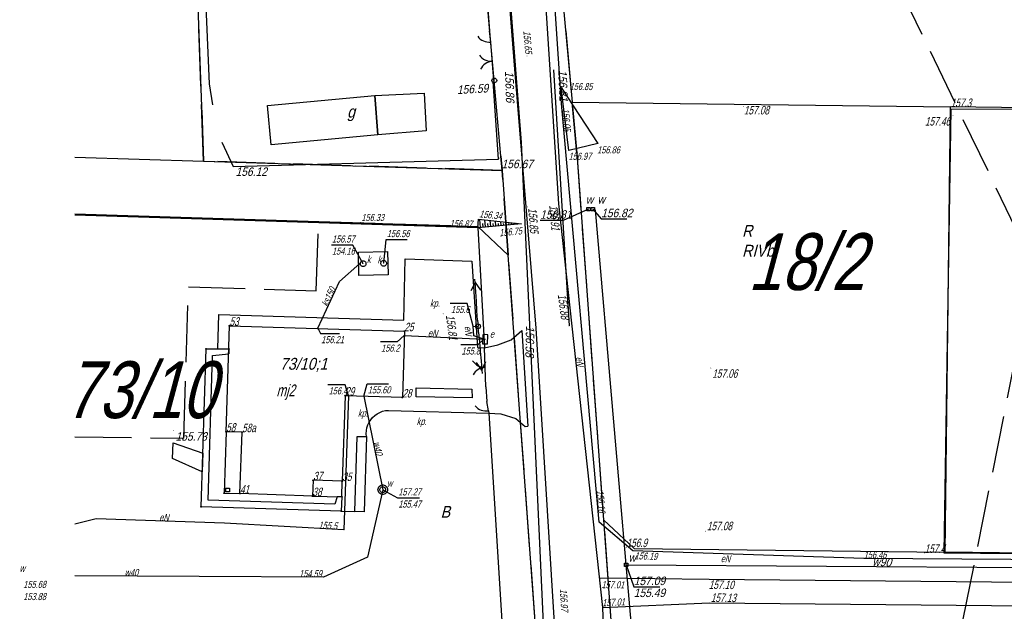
# Model space of a CAD drawing. Header units: metres. Extents: x 6582395 to 6583921, y 5752654 to 5753685.
# Tile 21 of 42: x 6582995 to 6583099, y 5753392 to 5753454. Entities that reach past the tile are written whole.
import ezdxf
from ezdxf.enums import TextEntityAlignment as Align

# ---------------------------------------------------------------- set-up
doc = ezdxf.new("R2010")
doc.units = ezdxf.units.M
doc.header["$LTSCALE"] = 2
for name, pattern in [('1.0_0.5', [38.1, 25.4, -12.7]), ('1.5_0.5', [50.8, 38.1, -12.7]), ('GESTRICHELT', [4, 3, -1]), ('mz1.0_0.5', [38.1, 25.4, -12.7]), ('mz1.25_0.5', [44.45, 31.75, -12.7]), ('mz2.0_0.5', [63.5, 50.8, -12.7])]:
    doc.linetypes.add(name, pattern=pattern)
for name, color, linetype in [('000 Inne (niezydentyfikowane)', 7, 'Continuous'), ('209-Opis konturu klasyfikacyjnego', 7, 'Continuous'), ('210-Oznaczenie użytku', 7, 'Continuous'), ('211-Nr działki', 7, 'Continuous'), ('217-Granica konturu klasyfikcyjnego', 7, 'Continuous'), ('218-Granica użytku', 7, 'Continuous'), ('219-Linia granicy', 7, 'Continuous'), ('312-Budynek (powierzchnia)', 7, 'Continuous'), ('312-Funkcja i liczba kondygnacji', 7, 'Continuous'), ('312-Numer ewidencyjny budynku', 7, 'Continuous'), ('312-Numer ewidencyjny budynku-Atr124', 7, 'Continuous'), ('352-schody (powierzchnia)', 7, 'Continuous'), ('403-Punkt określonej wysokości', 7, 'Continuous'), ('403-Punkt określonej wysokości - rzędna', 7, 'Continuous'), ('403-Punkt określonej wysokości-Atr2', 7, 'Continuous'), ('420-Krawędź jezdni', 7, 'Continuous'), ('507-Zasuwa liniowa-SW', 7, 'Continuous'), ('510-Podpora jednosłupowa symb.-SEPOW', 7, 'Continuous'), ('581-Atrybuty opisowe-SWPOD', 7, 'Continuous'), ('581-Oś przewodu-SWPOD', 7, 'Continuous'), ('801-Punkt określonej wysokości', 7, 'Continuous'), ('801-Punkt określonej wysokości-Atr2', 7, 'Continuous'), ('brama (linia)', 7, 'Continuous'), ('brama (linia) - symbol', 7, 'Continuous'), ('furtka (linia)', 7, 'Continuous'), ('furtka (linia) - symbol', 7, 'Continuous'), ('jezdnia (powierzchnia)', 7, 'Continuous'), ('komora podziemna - przewód kanalizacyjny (powierzchnia)', 7, 'Continuous'), ('las mieszany (powierzchnia)', 7, 'Continuous'), ('nawis - blok budynku (powierzchnia)', 7, 'Continuous'), ('ogrodzenie trwałe (linia)', 7, 'Continuous'), ('Opis i rzędna armatury niezident.-SW', 7, 'Continuous'), ('plac (powierzchnia)', 7, 'Continuous'), ('plac (powierzchnia)-Atr17', 7, 'Continuous'), ('podpora (powierzchnia)', 7, 'Continuous'), ('przewód elektroenergetyczny (linia)', 7, 'Continuous'), ('przewód elektroenergetyczny (linia)-Atr1', 7, 'Continuous'), ('przewód elektroenergetyczny niskiego napięcia (linia) - symbol', 7, 'Continuous'), ('przewód kanalizacyjny (linia)', 7, 'Continuous'), ('przewód kanalizacyjny (linia)-Atr1', 7, 'Continuous'), ('przewód telekomunikacyjny (linia)', 7, 'Continuous'), ('przewód wodociągowy (linia)', 7, 'Continuous'), ('przewód wodociągowy (linia)-Atr1', 7, 'Continuous'), ('Punkt budynku', 7, 'Continuous'), ('Punkt budynku-Atr103', 7, 'Continuous'), ('punkt o określonej wysokości (sieć elektroenergetyczna)', 7, 'Continuous'), ('punkt o określonej wysokości (sieć elektroenergetyczna)-Atr2', 7, 'Continuous'), ('punkt o określonej wysokości (sieć elektroenergetyczna)-Atr3', 7, 'Continuous'), ('punkt o określonej wysokości (sieć kanalizacyjna)', 7, 'Continuous'), ('punkt o określonej wysokości (sieć kanalizacyjna)-Atr2', 7, 'Continuous'), ('punkt o określonej wysokości (sieć kanalizacyjna)-Atr3', 7, 'Continuous'), ('punkt o określonej wysokości (sieć wodociągowa)', 7, 'Continuous'), ('punkt o określonej wysokości (sieć wodociągowa)-Atr2', 7, 'Continuous'), ('punkt o określonej wysokości (sieć wodociągowa)-Atr3', 7, 'Continuous'), ('punkt wysokościowy sztuczny', 7, 'Continuous'), ('punkt wysokościowy sztuczny-Atr2', 7, 'Continuous'), ('skarpa nieumocniona (powierzchnia)', 7, 'Continuous'), ('studzienka - przewód wodociągowy (powierzchnia)', 7, 'Continuous'), ('szafa kablowa (punkt)', 7, 'Continuous'), ('szafa kablowa (punkt)-Atr17', 7, 'Continuous'), ('słup (punkt)', 7, 'Continuous'), ('taras (powierzchnia)', 7, 'Continuous'), ('właz - siec kanalizacyjna (powierzchnia)', 7, 'Continuous'), ('właz - siec kanalizacyjna (powierzchnia)-Atr17', 7, 'Continuous'), ('właz - siec wodociągowa (powierzchnia)', 7, 'Continuous'), ('właz - siec wodociągowa (powierzchnia)-Atr17', 7, 'Continuous')]:
    doc.layers.add(name, color=color, linetype=linetype)
doc.styles.add('STIL4', font='txt')
doc.linetypes.add('902-500', pattern='A,95.25,0,[2,014 Plan fotowoltaika Florentynow Mariampol zal 1.shx,S=0.058796,R=0,X=0,Y=0],95.25', length=190.5)

# ---------------------------------------------------------------- blocks, each defined once
blk = doc.blocks.new('PUNKTBUD')
blk.add_circle((0, 0), 0.045)
blk = doc.blocks.new('*U5', base_point=(6583014.29, 5753402.24))
at = {"layer": 'taras (powierzchnia)'}
for p, q in [((6583014.29, 5753402.71), (6583014.81, 5753419.38)), ((6583014.81, 5753419.38), (6583017.21, 5753419.36)), ((6583017.21, 5753419.36), (6583017.206, 5753418.86)), ((6583015.018917, 5753403.394376), (6583015.487331, 5753418.675408)), ((6583015.487331, 5753418.675408), (6583017.206, 5753418.86)), ((6583028.6305, 5753403.7665), (6583028.397038, 5753402.968917)), ((6583029.13, 5753403.75), (6583028.6305, 5753403.7665)), ((6583029.13, 5753403.75), (6583029.08, 5753402.24)), ((6583029.08, 5753402.24), (6583014.29, 5753402.71)), ((6583028.397038, 5753402.968917), (6583015.018917, 5753403.394376))]:
    blk.add_line(p, q, dxfattribs=at)
blk = doc.blocks.new('801')
at = {"linetype": 'Continuous'}
blk.add_hatch(color=7, dxfattribs=at).paths.add_polyline_path([(0.045, 0, -1), (-0.045, 0, -1)], flags=16)
blk = doc.blocks.new('PW01')
at = {"linetype": 'Continuous'}
blk.add_hatch(color=256, dxfattribs=at).paths.add_polyline_path([(0.045, 0, -1), (-0.045, 0, -1)], flags=16)
blk = doc.blocks.new('PW02')
at = {"linetype": 'Continuous'}
blk.add_hatch(color=256, dxfattribs=at).paths.add_polyline_path([(0.045, 0, -1), (-0.045, 0, -1)], flags=16)
blk = doc.blocks.new('SM04')
at = {"linetype": 'Continuous'}
blk.add_circle((0, 0), 0.25, dxfattribs=at)
blk = doc.blocks.new('US17')
at = {"linetype": 'Continuous'}
for p, q in [((-0.5, -0.25), (-0.5, 0.25)), ((-0.5, 0.25), (0.5, 0.25)), ((0.5, -0.25), (0.5, 0.25)), ((-0.5, -0.25), (0.5, -0.25))]:
    blk.add_line(p, q, dxfattribs=at)
blk = doc.blocks.new('510')
at = {"color": 7, "linetype": 'Continuous'}
blk.add_circle((0, 0), 0.25, dxfattribs=at)
blk = doc.blocks.new('507')
at = {"color": 7, "linetype": 'Continuous'}
blk.add_lwpolyline([(-0.175, 0.175), (0.175, 0.175), (0.175, -0.175), (-0.175, -0.175)], close=True, dxfattribs=at)
blk = doc.blocks.new('OK02')
at = {"linetype": 'Continuous'}
for centre, start, end in [((-1.5, 0), 0, 60), ((1.5, 0), 120, 180)]:
    blk.add_arc(centre, 1.5, start, end, dxfattribs=at)
blk = doc.blocks.new('OK04')
at = {"linetype": 'Continuous'}
blk.add_arc((1.5, 0.001), 1.5, 120, 180, dxfattribs=at)
blk = doc.blocks.new('PE04')
at = {"linetype": 'Continuous'}
for p, q in [((0.65, 0), (0, 0)), ((0.65, 0), (1.65, 0)), ((1.65, 0), (2.65, 0)), ((2.65, 0), (3.65, 0)), ((3.65, 0), (4.65, 0)), ((4.65, 0), (3.784, 0.5)), ((4.65, 0), (3.784, -0.5)), ((4.65, 0), (5, 0))]:
    blk.add_line(p, q, dxfattribs=at)

msp = doc.modelspace()

# ---------------------------------------------------------------- linework, layer by layer
at = {"layer": '000 Inne (niezydentyfikowane)', "color": 7, "linetype": 'Continuous'}
for p, q in [((6583043.78, 5753432.19), (6583043.71, 5753433.03)), ((6583044.05, 5753432.21), (6583044.01, 5753432.61)), ((6583044.3, 5753432.24), (6583044.23, 5753432.98)), ((6583044.57, 5753432.26), (6583044.54, 5753432.61)), ((6583044.85, 5753432.29), (6583044.79, 5753432.92)), ((6583045.12, 5753432.31), (6583045.09, 5753432.6)), ((6583045.39, 5753432.34), (6583045.35, 5753432.86)), ((6583045.67, 5753432.36), (6583045.65, 5753432.6)), ((6583045.94, 5753432.39), (6583045.9, 5753432.81)), ((6583046.49, 5753432.43), (6583046.46, 5753432.75)), ((6583047.04, 5753432.48), (6583047.02, 5753432.69)), ((6583047.58, 5753432.53), (6583047.57, 5753432.63)), ((6583043.51, 5753432.16), (6583043.5, 5753432.27)), ((6583046.21, 5753432.41), (6583046.2, 5753432.59)), ((6583046.76, 5753432.46), (6583046.75, 5753432.59)), ((6583047.31, 5753432.51), (6583047.3, 5753432.59))]:
    msp.add_line(p, q, dxfattribs=at)
at = {"layer": '217-Granica konturu klasyfikcyjnego', "color": 3, "linetype": 'GESTRICHELT'}
for p, q in [((6583044.08, 5753548.53), (6583053.92, 5753440.03)), ((6583100.78, 5753430.94), (6583044.08, 5753548.53)), ((6583014.54, 5753439.18), (6583013.21, 5753476.54)), ((6583053.92, 5753440.03), (6583059.34, 5753365.73)), ((6583046.04, 5753438.21), (6583014.54, 5753439.18)), ((6583046.7, 5753429.26), (6583046.04, 5753438.21)), ((6583026.44, 5753425.5), (6583026.67, 5753432.81)), ((6583026.67, 5753432.81), (6583043.48, 5753432.29)), ((6583043.48, 5753432.29), (6583046.7, 5753429.26)), ((6583012.46, 5753409.96), (6583012.95, 5753425.92)), ((6583012.95, 5753425.92), (6583026.44, 5753425.5)), ((6583089.97, 5753367.13), (6583100.48, 5753419.81)), ((6583000.95, 5753410.09), (6583012.46, 5753409.96))]:
    msp.add_line(p, q, dxfattribs=at)
at = {"layer": '218-Granica użytku', "color": 3, "linetype": 'GESTRICHELT'}
for p, q in [((6583044.08, 5753548.53), (6583053.92, 5753440.03)), ((6583100.78, 5753430.94), (6583044.08, 5753548.53)), ((6583013.21, 5753476.54), (6583014.54, 5753439.18)), ((6583045.92, 5753439.7), (6583042.61, 5753476.65)), ((6583053.92, 5753440.03), (6583059.34, 5753365.73)), ((6583014.54, 5753439.18), (6583046.04, 5753438.21)), ((6583046.04, 5753438.21), (6583045.92, 5753439.7)), ((6583046.7, 5753429.26), (6583046.04, 5753438.21)), ((6583026.44, 5753425.5), (6583026.67, 5753432.81)), ((6583026.67, 5753432.81), (6583043.48, 5753432.29)), ((6583043.48, 5753432.29), (6583046.7, 5753429.26)), ((6583049.53, 5753390.6), (6583046.7, 5753429.26)), ((6583012.46, 5753409.96), (6583012.95, 5753425.92)), ((6583012.95, 5753425.92), (6583026.44, 5753425.5)), ((6583089.97, 5753367.13), (6583100.48, 5753419.81)), ((6583000.95, 5753410.09), (6583012.46, 5753409.96))]:
    msp.add_line(p, q, dxfattribs=at)
at = {"layer": '219-Linia granicy', "color": 7, "linetype": 'Continuous'}
for p, q in [((6583044.08, 5753548.53), (6583053.43, 5753445.41)), ((6583013.21, 5753476.54), (6583014.54, 5753439.18)), ((6583045.92, 5753439.7), (6583042.61, 5753476.65)), ((6583053.43, 5753445.41), (6583093.36, 5753444.92)), ((6583053.92, 5753440.03), (6583053.43, 5753445.41)), ((6583092.79, 5753397.91), (6583093.36, 5753444.92)), ((6583126.36, 5753444.52), (6583093.36, 5753444.92)), ((6583053.92, 5753440.03), (6583056.74, 5753401.34)), ((6583000.95, 5753439.6), (6583014.54, 5753439.18)), ((6583014.54, 5753439.18), (6583046.04, 5753438.21)), ((6583045.92, 5753439.7), (6583046.04, 5753438.21)), ((6583046.04, 5753438.21), (6583046.7, 5753429.26)), ((6583000.95, 5753433.61), (6583043.48, 5753432.29)), ((6583043.48, 5753432.29), (6583046.7, 5753429.26)), ((6583049.53, 5753390.6), (6583046.7, 5753429.26)), ((6583056.74, 5753401.34), (6583059.97, 5753398.31)), ((6583056.74, 5753401.34), (6583057.84, 5753386.35)), ((6583059.97, 5753398.31), (6583092.79, 5753397.91)), ((6583125.78, 5753397.52), (6583092.79, 5753397.91))]:
    msp.add_line(p, q, dxfattribs=at)
at = {"layer": '312-Budynek (powierzchnia)', "color": 7, "linetype": 'Continuous'}
for p, q in [((6583016.93, 5753410.63), (6583017.29, 5753421.81)), ((6583017.29, 5753421.81), (6583035.73, 5753421.23)), ((6583035.73, 5753421.23), (6583035.52, 5753414.24)), ((6583029.47, 5753414.43), (6583029.18, 5753405.42)), ((6583035.52, 5753414.24), (6583029.47, 5753414.43)), ((6583018.61, 5753410.58), (6583016.93, 5753410.63)), ((6583018.39, 5753404.11), (6583018.61, 5753410.58)), ((6583026.11, 5753405.5), (6583026.04, 5753403.83)), ((6583029.18, 5753405.42), (6583026.11, 5753405.5)), ((6583026.04, 5753403.83), (6583018.39, 5753404.11))]:
    msp.add_line(p, q, dxfattribs=at)
for points in [[(6583021.31, 5753445.07), (6583032.6, 5753446.12), (6583032.92, 5753441.97), (6583021.69, 5753440.92)], [(6583032.6, 5753446.12), (6583037.82, 5753446.35), (6583038.02, 5753442.37), (6583032.92, 5753441.97)]]:
    msp.add_lwpolyline(points, close=True, dxfattribs=at)
at = {"layer": '352-schody (powierzchnia)', "color": 7, "linetype": 'Continuous'}
msp.add_lwpolyline([(6583011.35, 5753409.44), (6583014.46, 5753408.37), (6583014.41, 5753406.41), (6583011.27, 5753407.81)], close=True, dxfattribs=at)
msp.add_lwpolyline([(6583011.35, 5753409.44), (6583014.46, 5753408.37), (6583014.41, 5753406.41), (6583011.27, 5753407.81)], close=True, dxfattribs=at)
at = {"layer": '420-Krawędź jezdni', "color": 7, "linetype": '1.0_0.5'}
for p, q in [((6583049.63, 5753421.56), (6583047.42, 5753448.48)), ((6583051.46, 5753448.8), (6583053.11, 5753421.79))]:
    msp.add_line(p, q, dxfattribs=at)
at = {"layer": '581-Oś przewodu-SWPOD', "color": 5, "linetype": 'Continuous'}
for p, q in [((6583061.43, 5753369.87), (6583055.9, 5753434.05)), ((6583059.13, 5753396.59), (6583107.94, 5753396.26))]:
    msp.add_line(p, q, dxfattribs=at)
at = {"layer": 'brama (linia)', "color": 7, "linetype": 'Continuous'}
for p, q in [((6583045.16, 5753447.69), (6583044.84, 5753451.75)), ((6583044.34, 5753415.36), (6583044.19, 5753419.48))]:
    msp.add_line(p, q, dxfattribs=at)
at = {"layer": 'furtka (linia)', "color": 7, "linetype": 'Continuous'}
for p, q in [((6583044.84, 5753451.75), (6583044.71, 5753452.93)), ((6583044.6, 5753412.84), (6583044.43, 5753413.82))]:
    msp.add_line(p, q, dxfattribs=at)
at = {"layer": 'jezdnia (powierzchnia)', "color": 7, "linetype": '1.5_0.5'}
msp.add_line((6583052.08, 5753382.22), (6583049.63, 5753421.56), dxfattribs=at)
for points in [[(6583032.49, 5753654.73), (6583037.27, 5753599.96), (6583044.65, 5753525.99), (6583046.76, 5753506.39), (6583049.16, 5753478.12), (6583051.99, 5753434.68), (6583056.63, 5753392.07), (6583057.38, 5753371.72), (6583062.35, 5753321.29), (6583065.34, 5753287.34), (6583067.32, 5753261.34), (6583067.97, 5753252.5), (6583069.29, 5753239.28), (6583071.18, 5753216.58), (6583073.42, 5753193.74), (6583075.2, 5753171.76)], [(6583047.43, 5753448.44), (6583045.08, 5753477.62), (6583042.61, 5753506.07), (6583040.81, 5753522.43)], [(6583155.82, 5753393.36), (6583126.01, 5753394.53), (6583102.34, 5753394.72), (6583067.9, 5753395.05), (6583056.43, 5753395.18)], [(6583056.63, 5753392.07), (6583067.92, 5753392.57), (6583102.08, 5753392.23), (6583125.92, 5753391.97), (6583155.14, 5753391.24)]]:
    msp.add_lwpolyline(points, dxfattribs=at)
at = {"layer": 'komora podziemna - przewód kanalizacyjny (powierzchnia)', "color": 34, "linetype": 'Continuous'}
msp.add_lwpolyline([(6583030.9, 5753429.59), (6583033.97, 5753429.64), (6583034.01, 5753427.17), (6583030.94, 5753427.12)], close=True, dxfattribs=at)
at = {"layer": 'las mieszany (powierzchnia)', "color": 7, "linetype": 'mz1.0_0.5'}
msp.add_lwpolyline([(6583052.26, 5753446.97), (6583056.15, 5753441.03), (6583053.07, 5753440.32)], close=True, dxfattribs=at)
at = {"layer": 'nawis - blok budynku (powierzchnia)', "color": 7, "linetype": 'mz2.0_0.5'}
for points in [[(6583016.93, 5753410.63), (6583016.72, 5753404.15), (6583018.39, 5753404.11)], [(6583026.04, 5753403.83), (6583029.13, 5753403.75), (6583029.18, 5753405.42)]]:
    msp.add_lwpolyline(points, dxfattribs=at)
at = {"layer": 'ogrodzenie trwałe (linia)', "color": 7, "linetype": '902-500'}
msp.add_line((6583044.34, 5753415.36), (6583044.43, 5753413.82), dxfattribs=at)
for points in [[(6583015.54, 5753445.14), (6583015.18, 5753447.34), (6583013.94, 5753476.02), (6583042.86, 5753477.42), (6583044.71, 5753452.93)], [(6583016.47, 5753441.18), (6583017.68, 5753438.63), (6583045.66, 5753439.39), (6583045.11, 5753447.59)], [(6583126.43, 5753444.51), (6583093.4, 5753444.66), (6583092.63, 5753397.84), (6583115.93, 5753397.63)], [(6583000.95, 5753433.5), (6583043.47, 5753432.19), (6583044.19, 5753419.48)], [(6583044.6, 5753412.84), (6583044.63, 5753412.59), (6583046.01, 5753390.68)]]:
    msp.add_lwpolyline(points, dxfattribs=at)
at = {"layer": 'Opis i rzędna armatury niezident.-SW', "linetype": 'Continuous'}
for points in [[(6583055.15, 5753434.12), (6583052.48, 5753432.92), (6583050.05, 5753432.92)], [(6583055.61, 5753434.11), (6583056.49, 5753433.08), (6583059.2, 5753433.08)], [(6583059.13, 5753396.59), (6583059.93, 5753394.26), (6583062.67, 5753394.26)]]:
    msp.add_lwpolyline(points, dxfattribs=at)
at = {"layer": 'plac (powierzchnia)', "color": 7, "linetype": '1.5_0.5'}
msp.add_line((6583048.14, 5753421.31), (6583048.75, 5753411.2), dxfattribs=at)
for points in [[(6583016.07, 5753419.37), (6583016.15, 5753423.01), (6583035.66, 5753422.4), (6583035.82, 5753428.86), (6583042.85, 5753428.61), (6583043.43, 5753419.51), (6583044.19, 5753419.48), (6583045.6, 5753419.81), (6583047.01, 5753420.31), (6583048.14, 5753421.31)], [(6583031.72, 5753410.11), (6583031.7, 5753410.42), (6583031.72, 5753410.74), (6583031.78, 5753411.04), (6583031.87, 5753411.34), (6583032.01, 5753411.62), (6583032.18, 5753411.89), (6583032.38, 5753412.13), (6583032.61, 5753412.34), (6583032.87, 5753412.52), (6583033.14, 5753412.67), (6583033.43, 5753412.78), (6583033.74, 5753412.85), (6583034.05, 5753412.88), (6583044.63, 5753412.59), (6583045.92, 5753412.51), (6583047.48, 5753412.01), (6583048.47, 5753411.18), (6583048.75, 5753411.2)], [(6583029.08, 5753402.24), (6583030.49, 5753402.2), (6583030.75, 5753410.13), (6583031.72, 5753410.11), (6583031.49, 5753402.17), (6583030.49, 5753402.2)]]:
    msp.add_lwpolyline(points, dxfattribs=at)
msp.add_lwpolyline([(6583036.99, 5753415.26), (6583042.84, 5753415.12), (6583042.88, 5753414.2), (6583036.97, 5753414.31)], close=True, dxfattribs=at)
at = {"layer": 'podpora (powierzchnia)', "color": 7, "linetype": 'Continuous'}
msp.add_lwpolyline([(6583016.91, 5753404.68), (6583017.29, 5753404.68), (6583017.27, 5753404.28), (6583016.89, 5753404.3)], close=True, dxfattribs=at)
at = {"layer": 'przewód elektroenergetyczny (linia)', "color": 1, "linetype": 'Continuous'}
msp.add_line((6583035.72, 5753420.79), (6583044.13, 5753420.38), dxfattribs=at)
for points in [[(6583125.88, 5753397.29), (6583125.6, 5753396.97), (6583084.19, 5753397.26), (6583059.83, 5753398.06), (6583056.29, 5753401.08), (6583052.3, 5753445.25), (6583051.05, 5753464.22), (6583056.6, 5753464.03)], [(6583044.28, 5753420.37), (6583044.13, 5753420.38), (6583043.06, 5753420.74), (6583043, 5753421.76), (6583043.29, 5753421.72), (6583043.5, 5753421.75)], [(6583029.84, 5753414.43), (6583029.36, 5753400.27), (6583016.74, 5753400.99), (6583003.22, 5753401.44), (6583000.95, 5753400.87)]]:
    msp.add_lwpolyline(points, dxfattribs=at)
at = {"layer": 'przewód kanalizacyjny (linia)', "color": 34, "linetype": 'Continuous'}
msp.add_lwpolyline([(6583026.61, 5753421.56), (6583028.9, 5753426.49), (6583031.03, 5753428.39)], dxfattribs=at)
at = {"layer": 'przewód telekomunikacyjny (linia)', "color": 30, "linetype": 'Continuous'}
msp.add_lwpolyline([(6583085.54, 5753014.19), (6583083.15, 5753044.14), (6583082.44, 5753062.15), (6583073.77, 5753139.61), (6583069.85, 5753182.43), (6583062.16, 5753276.97), (6583059.57, 5753300.57), (6583056.64, 5753317.05), (6583051.57, 5753365), (6583048.1, 5753441.14), (6583045.26, 5753477.44), (6583043.09, 5753490.95), (6583038.47, 5753530.67), (6583034.68, 5753562.68), (6583032.56, 5753600.02), (6583027.78, 5753654.79), (6583026.99, 5753662.13)], dxfattribs=at)
at = {"layer": 'przewód wodociągowy (linia)', "color": 5, "linetype": 'Continuous'}
msp.add_lwpolyline([(6583031.45, 5753414.39), (6583033.45, 5753404.51), (6583031.84, 5753397.39), (6583027.2, 5753395.28), (6583000.95, 5753395.43)], dxfattribs=at)
at = {"layer": 'punkt o określonej wysokości (sieć elektroenergetyczna)-Atr2', "color": 7}
for points in [[(6583043, 5753421.76), (6583042.35, 5753424.17), (6583040.58, 5753424.17)], [(6583035.72, 5753420.79), (6583034.98, 5753420.1), (6583033.21, 5753420.1)], [(6583044.13, 5753420.38), (6583043.48, 5753419.79), (6583041.68, 5753419.79)], [(6583029.84, 5753414.43), (6583029.47, 5753415.59), (6583027.67, 5753415.59)]]:
    msp.add_lwpolyline(points, dxfattribs=at)
at = {"layer": 'punkt o określonej wysokości (sieć kanalizacyjna)-Atr2', "color": 7}
for points in [[(6583033.55, 5753428.4), (6583033.81, 5753430.9), (6583036.04, 5753430.9)], [(6583031.38, 5753428.36), (6583030.29, 5753430.33), (6583028.03, 5753430.33)], [(6583026.61, 5753421.56), (6583026.88, 5753420.99), (6583028.9, 5753420.99)]]:
    msp.add_lwpolyline(points, dxfattribs=at)
at = {"layer": 'punkt o określonej wysokości (sieć wodociągowa)-Atr2', "color": 7}
for points in [[(6583031.45, 5753414.39), (6583031.8, 5753415.69), (6583034.05, 5753415.69)], [(6583033.45, 5753404.51), (6583035.02, 5753403.64), (6583037.33, 5753403.64)]]:
    msp.add_lwpolyline(points, dxfattribs=at)
at = {"layer": 'skarpa nieumocniona (powierzchnia)', "color": 7, "linetype": 'mz1.25_0.5'}
msp.add_lwpolyline([(6583043.47, 5753432.16), (6583043.55, 5753433.05), (6583048.08, 5753432.58)], close=True, dxfattribs=at)
at = {"layer": 'studzienka - przewód wodociągowy (powierzchnia)', "color": 5, "linetype": 'Continuous'}
msp.add_lwpolyline([(6583033.95, 5753404.51), (6583033.94, 5753404.41), (6583033.91, 5753404.31), (6583033.85, 5753404.22), (6583033.78, 5753404.14), (6583033.7, 5753404.08), (6583033.6, 5753404.03), (6583033.5, 5753404.01), (6583033.4, 5753404.01), (6583033.3, 5753404.03), (6583033.2, 5753404.08), (6583033.12, 5753404.14), (6583033.05, 5753404.22), (6583032.99, 5753404.31), (6583032.96, 5753404.41), (6583032.95, 5753404.51), (6583032.96, 5753404.61), (6583032.99, 5753404.71), (6583033.05, 5753404.8), (6583033.12, 5753404.88), (6583033.2, 5753404.94), (6583033.3, 5753404.99), (6583033.4, 5753405.01), (6583033.5, 5753405.01), (6583033.6, 5753404.99), (6583033.7, 5753404.94), (6583033.78, 5753404.88), (6583033.85, 5753404.8), (6583033.91, 5753404.71), (6583033.94, 5753404.61)], close=True, dxfattribs=at)
at = {"layer": 'właz - siec kanalizacyjna (powierzchnia)', "color": 7, "linetype": 'Continuous'}
for points in [[(6583031.68, 5753428.36), (6583031.67, 5753428.3), (6583031.65, 5753428.24), (6583031.62, 5753428.18), (6583031.58, 5753428.14), (6583031.53, 5753428.1), (6583031.47, 5753428.07), (6583031.41, 5753428.06), (6583031.35, 5753428.06), (6583031.29, 5753428.07), (6583031.23, 5753428.1), (6583031.18, 5753428.14), (6583031.14, 5753428.18), (6583031.11, 5753428.24), (6583031.09, 5753428.3), (6583031.08, 5753428.36), (6583031.09, 5753428.42), (6583031.11, 5753428.48), (6583031.14, 5753428.54), (6583031.18, 5753428.58), (6583031.23, 5753428.62), (6583031.29, 5753428.65), (6583031.35, 5753428.66), (6583031.41, 5753428.66), (6583031.47, 5753428.65), (6583031.53, 5753428.62), (6583031.58, 5753428.58), (6583031.62, 5753428.54), (6583031.65, 5753428.48), (6583031.67, 5753428.42)], [(6583033.85, 5753428.4), (6583033.84, 5753428.34), (6583033.82, 5753428.28), (6583033.79, 5753428.22), (6583033.75, 5753428.18), (6583033.7, 5753428.14), (6583033.64, 5753428.11), (6583033.58, 5753428.1), (6583033.52, 5753428.1), (6583033.46, 5753428.11), (6583033.4, 5753428.14), (6583033.35, 5753428.18), (6583033.31, 5753428.22), (6583033.28, 5753428.28), (6583033.26, 5753428.34), (6583033.25, 5753428.4), (6583033.26, 5753428.46), (6583033.28, 5753428.52), (6583033.31, 5753428.58), (6583033.35, 5753428.62), (6583033.4, 5753428.66), (6583033.46, 5753428.69), (6583033.52, 5753428.7), (6583033.58, 5753428.7), (6583033.64, 5753428.69), (6583033.7, 5753428.66), (6583033.75, 5753428.62), (6583033.79, 5753428.58), (6583033.82, 5753428.52), (6583033.84, 5753428.46)]]:
    msp.add_lwpolyline(points, close=True, dxfattribs=at)
at = {"layer": 'właz - siec wodociągowa (powierzchnia)', "color": 7, "linetype": 'Continuous'}
msp.add_lwpolyline([(6583033.75, 5753404.51), (6583033.74, 5753404.45), (6583033.72, 5753404.39), (6583033.69, 5753404.33), (6583033.65, 5753404.29), (6583033.6, 5753404.25), (6583033.54, 5753404.22), (6583033.48, 5753404.21), (6583033.42, 5753404.21), (6583033.36, 5753404.22), (6583033.3, 5753404.25), (6583033.25, 5753404.29), (6583033.21, 5753404.33), (6583033.18, 5753404.39), (6583033.16, 5753404.45), (6583033.15, 5753404.51), (6583033.16, 5753404.57), (6583033.18, 5753404.63), (6583033.21, 5753404.69), (6583033.25, 5753404.73), (6583033.3, 5753404.77), (6583033.36, 5753404.8), (6583033.42, 5753404.81), (6583033.48, 5753404.81), (6583033.54, 5753404.8), (6583033.6, 5753404.77), (6583033.65, 5753404.73), (6583033.69, 5753404.69), (6583033.72, 5753404.63), (6583033.74, 5753404.57)], close=True, dxfattribs=at)

# ---------------------------------------------------------------- block references
at = {"layer": '403-Punkt określonej wysokości', "xscale": 0.9999999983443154, "yscale": 0.9999999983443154}
for p in [(6583071.5, 5753444.93), (6583093.6, 5753444.01), (6583051.99, 5753434.68), (6583048.72, 5753434.35), (6583052.87, 5753425.41), (6583039.82, 5753423.07), (6583068.06, 5753417.35), (6583067.49, 5753400.13), (6583067.9, 5753395.05), (6583067.92, 5753392.57)]:
    msp.add_blockref('801', p, dxfattribs=at)
at = {"layer": '507-Zasuwa liniowa-SW'}
for p, xscale, yscale, rotation in [((6583055.15, 5753434.12), 0.9999999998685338, 0.9999999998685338, 0.8160000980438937), ((6583055.61, 5753434.11), 0.9999999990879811, 0.9999999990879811, 269.9989998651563)]:
    msp.add_blockref('507', p, dxfattribs=dict(at, xscale=xscale, yscale=yscale, rotation=rotation))
at = {"layer": '507-Zasuwa liniowa-SW', "xscale": 0.9999999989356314, "yscale": 0.9999999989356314}
msp.add_blockref('507', (6583059.13, 5753396.59), dxfattribs=at)
at = {"layer": '510-Podpora jednosłupowa symb.-SEPOW'}
msp.add_blockref('510', (6583045.22, 5753447.7), dxfattribs=at)
at = {"layer": '801-Punkt określonej wysokości', "xscale": 0.9999999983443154, "yscale": 0.9999999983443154}
for p in [(6583047.42, 5753448.48), (6583047.42, 5753448.48), (6583051.46, 5753448.8), (6583051.46, 5753448.8), (6583045.22, 5753447.7), (6583045.22, 5753447.7), (6583093.37, 5753444.89), (6583045.73, 5753439.49), (6583045.73, 5753439.49), (6583017.67, 5753438.67), (6583017.67, 5753438.67), (6583055.15, 5753434.12), (6583055.15, 5753434.12), (6583055.61, 5753434.11), (6583055.61, 5753434.11), (6583049.63, 5753421.56), (6583049.63, 5753421.56), (6583053.11, 5753421.79), (6583053.11, 5753421.79), (6583011.35, 5753410.73), (6583011.35, 5753410.73), (6583059.17, 5753398.45), (6583090.61, 5753397.84)]:
    msp.add_blockref('801', p, dxfattribs=at)
at = {"layer": 'brama (linia) - symbol'}
for p, xscale, yscale, rotation in [((6583045, 5753449.72), 1.000000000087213, 0.9999999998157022, 94.50699997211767), ((6583044.26, 5753417.42), 0.9999999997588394, 1.00000000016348, 92.0850000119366)]:
    msp.add_blockref('OK02', p, dxfattribs=dict(at, xscale=xscale, yscale=yscale, rotation=rotation))
at = {"layer": 'furtka (linia) - symbol'}
for p, xscale, yscale, rotation in [((6583044.84, 5753451.75), 1.000000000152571, 1.000000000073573, 96.28699996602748), ((6583044.6, 5753412.84), 1.000000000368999, 1.000000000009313, 99.84100002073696)]:
    msp.add_blockref('OK04', p, dxfattribs=dict(at, xscale=xscale, yscale=yscale, rotation=rotation))
at = {"layer": 'przewód elektroenergetyczny niskiego napięcia (linia) - symbol'}
for xscale, yscale, rotation in [(0.9999999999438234, 1.000000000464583, 93.77799999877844), (0.9999999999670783, 0.999999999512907, 275.1210000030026)]:
    msp.add_blockref('PE04', (6583043.5, 5753421.75), dxfattribs=dict(at, xscale=xscale, yscale=yscale, rotation=rotation))
at = {"layer": 'Punkt budynku', "xscale": 0.9999999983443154, "yscale": 0.9999999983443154}
for p in [(6583017.29, 5753421.81), (6583035.73, 5753421.23), (6583014.81, 5753419.38), (6583017.21, 5753419.36), (6583029.47, 5753414.43), (6583035.52, 5753414.24), (6583016.93, 5753410.63), (6583018.61, 5753410.58), (6583026.11, 5753405.5), (6583029.18, 5753405.42), (6583016.72, 5753404.15), (6583018.39, 5753404.11), (6583026.04, 5753403.83), (6583029.13, 5753403.75), (6583014.29, 5753402.71), (6583029.08, 5753402.24)]:
    msp.add_blockref('PUNKTBUD', p, dxfattribs=at)
at = {"layer": 'punkt o określonej wysokości (sieć elektroenergetyczna)', "xscale": 0.9999999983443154, "yscale": 0.9999999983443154}
for p in [(6583052.3, 5753445.25), (6583043, 5753421.76), (6583035.72, 5753420.79), (6583044.13, 5753420.38), (6583029.84, 5753414.43), (6583056.29, 5753401.08), (6583029.36, 5753400.27), (6583059.83, 5753398.06), (6583084.19, 5753397.26)]:
    msp.add_blockref('PW01', p, dxfattribs=at)
at = {"layer": 'punkt o określonej wysokości (sieć kanalizacyjna)', "xscale": 0.9999999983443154, "yscale": 0.9999999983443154}
for p in [(6583033.55, 5753428.4), (6583033.55, 5753428.4), (6583031.38, 5753428.36), (6583026.61, 5753421.56)]:
    msp.add_blockref('PW01', p, dxfattribs=at)
at = {"layer": 'punkt o określonej wysokości (sieć wodociągowa)', "xscale": 0.9999999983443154, "yscale": 0.9999999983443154}
for p in [(6583031.45, 5753414.39), (6583033.45, 5753404.51), (6583027.2, 5753395.28)]:
    msp.add_blockref('PW01', p, dxfattribs=at)
at = {"layer": 'punkt wysokościowy sztuczny', "xscale": 0.9999999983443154, "yscale": 0.9999999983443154}
for p in [(6583048.66, 5753450.27), (6583052.26, 5753446.97), (6583056.15, 5753441.03), (6583053.07, 5753440.32), (6583031.08, 5753432.71), (6583043.55, 5753433.05), (6583048.08, 5753432.58), (6583043.47, 5753432.16), (6583056.43, 5753395.18), (6583056.63, 5753392.07)]:
    msp.add_blockref('PW02', p, dxfattribs=at)
at = {"layer": 'szafa kablowa (punkt)', "xscale": 1.000000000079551, "yscale": 0.9999999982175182, "rotation": 88.53100005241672}
msp.add_blockref('US17', (6583044.28, 5753420.37), dxfattribs=at)
at = {"layer": 'słup (punkt)'}
msp.add_blockref('SM04', (6583043.5, 5753421.75), dxfattribs=at)
at = {"layer": 'taras (powierzchnia)'}
msp.add_blockref('*U5', (6583014.29, 5753402.24), dxfattribs=at)

# ---------------------------------------------------------------- texts
at = {"layer": '209-Opis konturu klasyfikacyjnego', "color": 3, "style": 'STIL4', "oblique": 15, "width": 0.9}
msp.add_text('RIVb', height=1.25, dxfattribs=at).set_placement((6583071.36, 5753429.1))
msp.add_text('RIVb', height=1.25, dxfattribs=at).set_placement((6583071.36, 5753429.1))
at = {"layer": '210-Oznaczenie użytku', "color": 3, "style": 'STIL4', "oblique": 15, "width": 0.9}
for s, p in [('R', (6583071.36, 5753431.2)), ('R', (6583071.36, 5753431.2)), ('B', (6583039.55, 5753401.55)), ('B', (6583039.55, 5753401.55))]:
    msp.add_text(s, height=1.25, dxfattribs=at).set_placement(p)
at = {"layer": '211-Nr działki', "color": 7, "style": 'STIL4', "oblique": 15, "width": 0.7875}
for s, p in [('18/2', (6583071.97, 5753425.58)), ('73/10', (6582999.92, 5753412.06))]:
    msp.add_text(s, height=6, dxfattribs=at).set_placement(p)
at = {"layer": '312-Funkcja i liczba kondygnacji', "color": 7, "style": 'STIL4', "oblique": 15, "width": 0.9}
msp.add_text('g', height=1.25, rotation=-0.001, dxfattribs=at).set_placement((6583030.11, 5753443.78), align=Align.CENTER)
at = {"layer": '312-Numer ewidencyjny budynku', "color": 7, "style": 'STIL4', "oblique": 15, "width": 0.9}
msp.add_text('73/10;1', height=1.25, dxfattribs=at).set_placement((6583022.6, 5753417.17))
at = {"layer": '312-Numer ewidencyjny budynku-Atr124', "color": 7, "style": 'STIL4', "oblique": 15, "width": 0.72}
msp.add_text('mj2', height=1.25, dxfattribs=at).set_placement((6583023.2, 5753414.36), align=Align.CENTER)
at = {"layer": '403-Punkt określonej wysokości - rzędna', "color": 7, "style": 'STIL4', "oblique": 15, "width": 0.9}
for s, rotation, p in [('156.86', -88.2, (6583046.35, 5753448.69)), ('156.81', -87.783, (6583051.96, 5753448.82)), ('156.58', -91.044, (6583048.56, 5753421.83))]:
    msp.add_text(s, height=0.9, rotation=rotation, dxfattribs=at).set_placement(p)
msp.add_text('156.59', height=0.9, rotation=3.281, dxfattribs=at).set_placement((6583044.6, 5753446.44), align=Align.RIGHT)
for s, p in [('156.67', (6583045.98, 5753438.44)), ('156.67', (6583045.98, 5753438.44)), ('156.12', (6583017.92, 5753437.62)), ('156.12', (6583017.92, 5753437.62)), ('155.73', (6583011.59, 5753409.68)), ('155.73', (6583011.59, 5753409.68))]:
    msp.add_text(s, height=0.9, dxfattribs=at).set_placement(p)
at = {"layer": '403-Punkt określonej wysokości-Atr2', "color": 7, "style": 'STIL4', "oblique": 15, "width": 0.72}
for s, p in [('157.08', (6583071.55, 5753444.11)), ('157.46', (6583090.65, 5753442.93)), ('157.06', (6583068.21, 5753416.32)), ('157.08', (6583067.65, 5753400.23))]:
    msp.add_text(s, height=0.9, dxfattribs=at).set_placement(p)
for s, rotation, p in [('156.85', -85.552, (6583048.79, 5753434.22)), ('156.91', -85.107, (6583051.02, 5753434.51)), ('156.88', -82.099, (6583051.91, 5753425.09)), ('156.81', -82.099, (6583040.1, 5753422.91)), ('157.10', -0.549, (6583067.84, 5753394.04)), ('157.13', -0.57, (6583068.06, 5753392.67))]:
    msp.add_text(s, height=0.9, rotation=rotation, dxfattribs=at).set_placement(p)
at = {"layer": '581-Atrybuty opisowe-SWPOD', "color": 5, "style": 'STIL4', "oblique": 15, "width": 0.9}
msp.add_text('w90', height=0.9, rotation=-4.022, dxfattribs=at).set_placement((6583086.08, 5753396.44), align=Align.CENTER)
at = {"layer": '801-Punkt określonej wysokości-Atr2', "color": 32, "style": 'STIL4', "oblique": 15, "width": 0.72}
for s, p in [('157.3', (6583093.37, 5753444.89)), ('156.9', (6583059.17, 5753398.45)), ('157.4', (6583090.61, 5753397.84))]:
    msp.add_text(s, height=0.9, dxfattribs=at).set_placement(p)
at = {"layer": 'Opis i rzędna armatury niezident.-SW', "color": 5, "style": 'STIL4', "oblique": 15, "width": 0.9}
for s, p in [('w', (6583054.86, 5753434.68)), ('w', (6583056.11, 5753434.71)), ('156.81', (6583050.05, 5753433.1)), ('156.82', (6583056.49, 5753433.26)), ('w', (6583059.36, 5753396.9)), ('157.09', (6583059.93, 5753394.44)), ('155.49', (6583059.93, 5753393.18))]:
    msp.add_text(s, height=0.9, dxfattribs=at).set_placement(p)
at = {"layer": 'plac (powierzchnia)-Atr17', "color": 7, "style": 'STIL4', "oblique": 15, "width": 0.72}
for p in [(6583038.43, 5753423.81), (6583030.83, 5753412.21), (6583037.03, 5753411.34)]:
    msp.add_text('kp.', height=0.75, dxfattribs=at).set_placement(p)
at = {"layer": 'przewód elektroenergetyczny (linia)-Atr1', "color": 1, "style": 'STIL4', "oblique": 15, "width": 0.72}
for rotation, p in [(-2.791, (6583038.2, 5753420.67)), (-86.634, (6583042.1, 5753421.77)), (-84.839, (6583053.82, 5753418.51)), (-1.907, (6583009.86, 5753401.22)), (-1.881, (6583069.1, 5753396.87))]:
    msp.add_text('eN', height=0.75, rotation=rotation, dxfattribs=at).set_placement(p)
at = {"layer": 'przewód kanalizacyjny (linia)-Atr1', "color": 34, "style": 'STIL4', "oblique": 15, "width": 0.72}
msp.add_text('ks150', height=0.75, rotation=65.085, dxfattribs=at).set_placement((6583027.63, 5753423.75))
at = {"layer": 'przewód wodociągowy (linia)-Atr1', "color": 5, "style": 'STIL4', "oblique": 15, "width": 0.72}
for rotation, p in [(-78.557, (6583032.44, 5753409.52)), (-0.334, (6583006.21, 5753395.4))]:
    msp.add_text('w40', height=0.75, rotation=rotation, dxfattribs=at).set_placement(p)
at = {"layer": 'Punkt budynku-Atr103', "color": 5, "style": 'STIL4', "oblique": 15, "width": 0.72}
for s, p in [('53', (6583017.29, 5753421.81)), ('25', (6583035.73, 5753421.23)), ('29', (6583029.47, 5753414.43)), ('28', (6583035.52, 5753414.24)), ('58', (6583016.93, 5753410.63)), ('58a', (6583018.61, 5753410.58)), ('37', (6583026.11, 5753405.5)), ('35', (6583029.18, 5753405.42)), ('41', (6583018.39, 5753404.11)), ('38', (6583026.04, 5753403.83))]:
    msp.add_text(s, height=0.9, dxfattribs=at).set_placement(p)
at = {"layer": 'punkt o określonej wysokości (sieć elektroenergetyczna)-Atr2', "color": 1, "style": 'STIL4', "oblique": 15, "width": 0.72}
for s, rotation, p in [('156.05', -84.839, (6583052.35, 5753444.71)), ('156.16', -84.839, (6583055.99, 5753404.44)), ('156.19', -1.881, (6583060.01, 5753397.17))]:
    msp.add_text(s, height=0.75, rotation=rotation, dxfattribs=at).set_placement(p)
msp.add_text('156.46', height=0.75, dxfattribs=at).set_placement((6583084.19, 5753397.26))
at = {"layer": 'punkt o określonej wysokości (sieć elektroenergetyczna)-Atr3', "color": 1, "style": 'STIL4', "oblique": 15, "width": 0.72}
for s, p in [('155.6', (6583040.65, 5753423.15)), ('156.2', (6583033.28, 5753419.08)), ('155.8', (6583041.75, 5753418.77)), ('156.4', (6583027.74, 5753414.57))]:
    msp.add_text(s, height=0.75, dxfattribs=at).set_placement(p)
msp.add_text('155.5', height=0.75, rotation=-3.266, dxfattribs=at).set_placement((6583026.66, 5753400.42))
at = {"layer": 'punkt o określonej wysokości (sieć kanalizacyjna)-Atr2', "color": 7, "style": 'STIL4', "oblique": 15, "width": 0.72}
for s, p in [('156.56', (6583033.88, 5753431.16)), ('156.57', (6583028.09, 5753430.59))]:
    msp.add_text(s, height=0.75, dxfattribs=at).set_placement(p)
at = {"layer": 'punkt o określonej wysokości (sieć kanalizacyjna)-Atr3', "color": 32, "style": 'STIL4', "oblique": 15, "width": 0.72}
for s, p in [('154.16', (6583028.09, 5753429.31)), ('156.21', (6583026.95, 5753419.97))]:
    msp.add_text(s, height=0.75, dxfattribs=at).set_placement(p)
at = {"layer": 'punkt o określonej wysokości (sieć wodociągowa)-Atr2', "color": 7, "style": 'STIL4', "oblique": 15, "width": 0.72}
for s, p in [('157.27', (6583035.09, 5753403.9)), ('155.68', (6582995.52, 5753394.14))]:
    msp.add_text(s, height=0.75, dxfattribs=at).set_placement(p)
at = {"layer": 'punkt o określonej wysokości (sieć wodociągowa)-Atr3', "color": 5, "style": 'STIL4', "oblique": 15, "width": 0.72}
for s, p in [('155.60', (6583031.87, 5753414.67)), ('155.47', (6583035.09, 5753402.62)), ('153.88', (6582995.52, 5753392.86))]:
    msp.add_text(s, height=0.75, dxfattribs=at).set_placement(p)
msp.add_text('154.59', height=0.75, rotation=-0.334, dxfattribs=at).set_placement((6583024.62, 5753395.29))
at = {"layer": 'punkt wysokościowy sztuczny-Atr2', "color": 7, "style": 'STIL4', "oblique": 15, "width": 0.72}
for s, rotation, p in [('156.65', -85.404, (6583048.28, 5753452.91)), ('156.34', -5.924, (6583043.6, 5753433.26)), ('156.87', -1.766, (6583040.5, 5753432.24)), ('156.75', 5.205, (6583045.77, 5753431.24)), ('157.01', -0.649, (6583056.52, 5753394.12)), ('156.97', -86.437, (6583052.13, 5753394.03)), ('157.01', 2.535, (6583056.61, 5753392.2))]:
    msp.add_text(s, height=0.75, rotation=rotation, dxfattribs=at).set_placement(p)
for s, p in [('156.85', (6583053.16, 5753446.68)), ('156.97', (6583053.05, 5753439.32)), ('156.86', (6583056.07, 5753440)), ('156.33', (6583031.19, 5753432.86))]:
    msp.add_text(s, height=0.75, dxfattribs=at).set_placement(p)
at = {"layer": 'szafa kablowa (punkt)-Atr17', "color": 7, "style": 'STIL4', "oblique": 15, "width": 0.72}
msp.add_text('e', height=0.75, dxfattribs=at).set_placement((6583044.75, 5753420.55))
at = {"layer": 'właz - siec kanalizacyjna (powierzchnia)-Atr17', "color": 7, "style": 'STIL4', "oblique": 15, "width": 0.72}
for p in [(6583031.78, 5753428.44), (6583032.9, 5753428.41)]:
    msp.add_text('k', height=0.75, dxfattribs=at).set_placement(p)
at = {"layer": 'właz - siec wodociągowa (powierzchnia)-Atr17', "color": 7, "style": 'STIL4', "oblique": 15, "width": 0.72}
for p in [(6583033.9, 5753404.82), (6582995.13, 5753395.83)]:
    msp.add_text('w', height=0.75, dxfattribs=at).set_placement(p)

doc.saveas('drawing.dxf')
